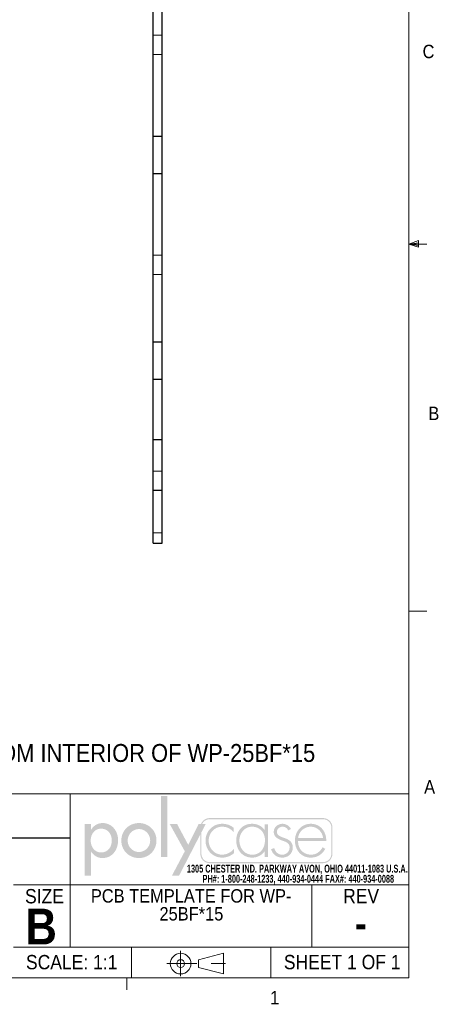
# Model space of a CAD drawing. Header units: inches. Extents: x -2.9 to 16.7, y 0 to 10.8.
# Tile 3 of 4: x 13.7 to 16.7, y 0.2 to 7.1. Entities that reach past the tile are written whole.
import ezdxf

# ---------------------------------------------------------------- set-up
doc = ezdxf.new("R2010")
doc.units = ezdxf.units.IN
doc.header["$MEASUREMENT"] = 0
for name, pattern in [('SLD-Center', [0.75, 0.6, -0.05, 0.05, -0.05]), ('SLD-Dashed', [0.075, 0.05, -0.025]), ('SLD-Solid', [0])]:
    doc.linetypes.add(name, pattern=pattern)
doc.layers.add('SLD-0', color=7, linetype='SLD-Solid')
doc.styles.add('SLDTEXTSTYLE0', font='GOTHICB.TTF', dxfattribs={"width": 0.639595})
doc.styles.add('SLDTEXTSTYLE1', font='GOTHIC.TTF', dxfattribs={"width": 0.913})
doc.styles.add('SLDTEXTSTYLE2', font='GOTHICB.TTF', dxfattribs={"width": 0.913})

# ---------------------------------------------------------------- blocks, each defined once
blk = doc.blocks.new('ThirdAngleProjectionBlock')
at = {"color": 7, "linetype": 'SLD-Center', "lineweight": 0}
for p, q in [((0.275, 0.506), (0.275, 0)), ((0, 0.253), (1.202, 0.253))]:
    blk.add_line(p, q, dxfattribs=at)
at = {"color": 7, "linetype": 'SLD-Solid', "lineweight": 0}
for p, q in [((0.632, 0.332), (1.13, 0.459)), ((1.13, 0.459), (1.13, 0.048)), ((0.632, 0.332), (0.632, 0.174)), ((0.632, 0.174), (1.13, 0.048))]:
    blk.add_line(p, q, dxfattribs=at)
for radius in [0.206, 0.0789]:
    blk.add_circle((0.275, 0.253), radius, dxfattribs=at)
blk = doc.blocks.new('SW_NOTE_0')
at = {"color": 0, "linetype": 'Continuous', "lineweight": 0, "char_height": 0.055, "attachment_point": 2, "style": 'SLDTEXTSTYLE0'}
for s, insert in [('1305 CHESTER IND. PARKWAY AVON, OHIO 44011-1083 U.S.A. ', (0.7495, 0.0703)), ('PH#: 1-800-248-1233, 440-934-0444 FAX#: 440-934-0088', (0.7564, -0.0009))]:
    blk.add_mtext(s, dxfattribs=dict(at, insert=insert))
blk = doc.blocks.new('Block2')
at = {"linetype": 'Continuous'}
blk.add_hatch(color=7, dxfattribs=at).paths.add_polyline_path([(1.559, 0.355), (1.559, 1.505), (1.44, 1.505), (1.44, 0.355)], flags=0)
h = blk.add_hatch(color=7, dxfattribs=at)
edge = h.paths.add_edge_path(flags=0)
edge.add_spline(control_points=[(0.122, 0.452), (0.17, 0.382), (0.245, 0.334), (0.333, 0.334)], knot_values=[4, 4, 4, 4, 5, 5, 5, 5], weights=[1, 1, 1, 1], degree=3, periodic=0)
edge.add_spline(control_points=[(0.333, 0.334), (0.523, 0.334), (0.629, 0.492), (0.629, 0.669)], knot_values=[3, 3, 3, 3, 4, 4, 4, 4], weights=[1, 1, 1, 1], degree=3, periodic=0)
edge.add_spline(control_points=[(0.629, 0.669), (0.629, 0.839), (0.517, 0.994), (0.338, 0.994)], knot_values=[2, 2, 2, 2, 3, 3, 3, 3], weights=[1, 1, 1, 1], degree=3, periodic=0)
edge.add_spline(control_points=[(0.338, 0.994), (0.245, 0.994), (0.171, 0.946), (0.122, 0.872)], knot_values=[1, 1, 1, 1, 2, 2, 2, 2], weights=[1, 1, 1, 1], degree=3, periodic=0)
edge.add_line((0.122, 0.872), (0.119, 0.872))
edge.add_line((0.119, 0.872), (0.119, 0.975))
edge.add_line((0.119, 0.975), (0, 0.975))
edge.add_line((0, 0.975), (0, 0))
edge.add_line((0, 0), (0.119, 0))
edge.add_line((0.119, 0), (0.119, 0.452))
edge.add_line((0.119, 0.452), (0.122, 0.452))
edge = h.paths.add_edge_path(flags=0)
edge.add_spline(control_points=[(0.113, 0.665), (0.113, 0.78), (0.185, 0.888), (0.309, 0.888), (0.437, 0.888), (0.51, 0.786), (0.51, 0.665)], knot_values=[0, 0, 0, 0, 1, 1, 1, 2, 2, 2, 2], weights=[1, 1, 1, 1, 1, 1, 1], degree=3, periodic=0)
edge.add_spline(control_points=[(0.51, 0.665), (0.51, 0.543), (0.439, 0.44), (0.309, 0.44), (0.183, 0.44), (0.113, 0.549), (0.113, 0.665)], knot_values=[2, 2, 2, 2, 3, 3, 3, 4, 4, 4, 4], weights=[1, 1, 1, 1, 1, 1, 1], degree=3, periodic=0)
h = blk.add_hatch(color=7, dxfattribs=at)
edge = h.paths.add_edge_path(flags=0)
edge.add_spline(control_points=[(0.69, 0.664), (0.69, 0.477), (0.836, 0.334), (1.022, 0.334), (1.207, 0.334), (1.353, 0.477), (1.353, 0.664)], knot_values=[0, 0, 0, 0, 1, 1, 1, 2, 2, 2, 2], weights=[1, 1, 1, 1, 1, 1, 1], degree=3, periodic=0)
edge.add_spline(control_points=[(1.353, 0.664), (1.353, 0.851), (1.207, 0.994), (1.022, 0.994), (0.836, 0.994), (0.69, 0.851), (0.69, 0.664)], knot_values=[2, 2, 2, 2, 3, 3, 3, 4, 4, 4, 4], weights=[1, 1, 1, 1, 1, 1, 1], degree=3, periodic=0)
edge = h.paths.add_edge_path(flags=0)
edge.add_spline(control_points=[(1.234, 0.664), (1.234, 0.547), (1.139, 0.448), (1.022, 0.448), (0.904, 0.448), (0.81, 0.547), (0.81, 0.664)], knot_values=[0, 0, 0, 0, 1, 1, 1, 2, 2, 2, 2], weights=[1, 1, 1, 1, 1, 1, 1], degree=3, periodic=0)
edge.add_spline(control_points=[(0.81, 0.664), (0.81, 0.782), (0.904, 0.88), (1.022, 0.88), (1.139, 0.88), (1.234, 0.782), (1.234, 0.664)], knot_values=[2, 2, 2, 2, 3, 3, 3, 4, 4, 4, 4], weights=[1, 1, 1, 1, 1, 1, 1], degree=3, periodic=0)
h = blk.add_hatch(color=7, dxfattribs=at)
edge = h.paths.add_edge_path(flags=0)
edge.add_spline(control_points=[(4.669, 0.413), (4.669, 0.316), (4.59, 0.237), (4.493, 0.237)], knot_values=[7, 7, 7, 7, 8, 8, 8, 8], weights=[1, 1, 1, 1], degree=3, periodic=0)
edge.add_line((4.493, 0.237), (2.356, 0.237))
edge.add_spline(control_points=[(2.356, 0.237), (2.259, 0.237), (2.18, 0.316), (2.18, 0.413)], knot_values=[1, 1, 1, 1, 2, 2, 2, 2], weights=[1, 1, 1, 1], degree=3, periodic=0)
edge.add_line((2.18, 0.413), (2.18, 0.781))
edge.add_line((2.18, 0.781), (1.778, 0))
edge.add_line((1.778, 0), (1.643, 0))
edge.add_line((1.643, 0), (1.887, 0.461))
edge.add_line((1.887, 0.461), (1.603, 0.975))
edge.add_line((1.603, 0.975), (1.742, 0.975))
edge.add_line((1.742, 0.975), (1.952, 0.582))
edge.add_line((1.952, 0.582), (2.146, 0.975))
edge.add_line((2.146, 0.975), (2.192, 0.975))
edge.add_spline(control_points=[(2.192, 0.975), (2.218, 1.041), (2.282, 1.087), (2.356, 1.087)], knot_values=[3.233464, 3.233464, 3.233464, 3.233464, 4, 4, 4, 4], weights=[1, 1, 1, 1], degree=3, periodic=0)
edge.add_line((2.356, 1.087), (4.493, 1.087))
edge.add_spline(control_points=[(4.493, 1.087), (4.59, 1.087), (4.669, 1.008), (4.669, 0.911)], knot_values=[5, 5, 5, 5, 6, 6, 6, 6], weights=[1, 1, 1, 1], degree=3, periodic=0)
edge.add_line((4.669, 0.911), (4.669, 0.413))
edge = h.paths.add_edge_path(flags=0)
edge.add_line((2.215, 0.975), (2.28, 0.975))
edge.add_line((2.28, 0.975), (2.201, 0.821))
edge.add_line((2.201, 0.821), (2.201, 0.413))
edge.add_spline(control_points=[(2.201, 0.413), (2.201, 0.327), (2.271, 0.258), (2.356, 0.258)], knot_values=[2, 2, 2, 2, 3, 3, 3, 3], weights=[1, 1, 1, 1], degree=3, periodic=0)
edge.add_line((2.356, 0.258), (4.493, 0.258))
edge.add_spline(control_points=[(4.493, 0.258), (4.579, 0.258), (4.649, 0.327), (4.649, 0.413)], knot_values=[4, 4, 4, 4, 5, 5, 5, 5], weights=[1, 1, 1, 1], degree=3, periodic=0)
edge.add_line((4.649, 0.413), (4.649, 0.911))
edge.add_spline(control_points=[(4.649, 0.911), (4.649, 0.997), (4.579, 1.066), (4.493, 1.066)], knot_values=[6, 6, 6, 6, 7, 7, 7, 7], weights=[1, 1, 1, 1], degree=3, periodic=0)
edge.add_line((4.493, 1.066), (2.356, 1.066))
edge.add_spline(control_points=[(2.356, 1.066), (2.293, 1.066), (2.239, 1.029), (2.215, 0.975)], knot_values=[0, 0, 0, 0, 0.732403, 0.732403, 0.732403, 0.732403], weights=[1, 1, 1, 1], degree=3, periodic=0)
h = blk.add_hatch(color=7, dxfattribs=at)
edge = h.paths.add_edge_path(flags=0)
edge.add_spline(control_points=[(2.806, 0.905), (2.745, 0.957), (2.672, 0.98), (2.593, 0.98)], knot_values=[8, 8, 8, 8, 9, 9, 9, 9], weights=[1, 1, 1, 1], degree=3, periodic=0)
edge.add_spline(control_points=[(2.593, 0.98), (2.413, 0.98), (2.278, 0.84), (2.278, 0.662)], knot_values=[7, 7, 7, 7, 8, 8, 8, 8], weights=[1, 1, 1, 1], degree=3, periodic=0)
edge.add_spline(control_points=[(2.278, 0.662), (2.278, 0.484), (2.41, 0.342), (2.592, 0.342)], knot_values=[6, 6, 6, 6, 7, 7, 7, 7], weights=[1, 1, 1, 1], degree=3, periodic=0)
edge.add_spline(control_points=[(2.592, 0.342), (2.674, 0.342), (2.752, 0.372), (2.814, 0.427)], knot_values=[5, 5, 5, 5, 6, 6, 6, 6], weights=[1, 1, 1, 1], degree=3, periodic=0)
edge.add_line((2.814, 0.427), (2.814, 0.507))
edge.add_spline(control_points=[(2.814, 0.507), (2.759, 0.44), (2.676, 0.398), (2.589, 0.398)], knot_values=[3, 3, 3, 3, 4, 4, 4, 4], weights=[1, 1, 1, 1], degree=3, periodic=0)
edge.add_spline(control_points=[(2.589, 0.398), (2.445, 0.398), (2.337, 0.523), (2.337, 0.662)], knot_values=[2, 2, 2, 2, 3, 3, 3, 3], weights=[1, 1, 1, 1], degree=3, periodic=0)
edge.add_spline(control_points=[(2.337, 0.662), (2.337, 0.802), (2.446, 0.925), (2.59, 0.925)], knot_values=[1, 1, 1, 1, 2, 2, 2, 2], weights=[1, 1, 1, 1], degree=3, periodic=0)
edge.add_spline(control_points=[(2.59, 0.925), (2.678, 0.925), (2.748, 0.889), (2.806, 0.825)], knot_values=[0, 0, 0, 0, 1, 1, 1, 1], weights=[1, 1, 1, 1], degree=3, periodic=0)
edge.add_line((2.806, 0.825), (2.806, 0.905))
h = blk.add_hatch(color=7, dxfattribs=at)
edge = h.paths.add_edge_path(flags=0)
edge.add_spline(control_points=[(3.392, 0.861), (3.34, 0.938), (3.25, 0.98), (3.156, 0.98)], knot_values=[6, 6, 6, 6, 7, 7, 7, 7], weights=[1, 1, 1, 1], degree=3, periodic=0)
edge.add_spline(control_points=[(3.156, 0.98), (2.972, 0.98), (2.857, 0.844), (2.857, 0.665)], knot_values=[5, 5, 5, 5, 6, 6, 6, 6], weights=[1, 1, 1, 1], degree=3, periodic=0)
edge.add_spline(control_points=[(2.857, 0.665), (2.857, 0.486), (2.973, 0.342), (3.159, 0.342)], knot_values=[4, 4, 4, 4, 5, 5, 5, 5], weights=[1, 1, 1, 1], degree=3, periodic=0)
edge.add_spline(control_points=[(3.159, 0.342), (3.249, 0.342), (3.347, 0.387), (3.392, 0.465)], knot_values=[3, 3, 3, 3, 4, 4, 4, 4], weights=[1, 1, 1, 1], degree=3, periodic=0)
edge.add_line((3.392, 0.465), (3.395, 0.465))
edge.add_line((3.395, 0.465), (3.395, 0.355))
edge.add_line((3.395, 0.355), (3.454, 0.355))
edge.add_line((3.454, 0.355), (3.454, 0.967))
edge.add_line((3.454, 0.967), (3.395, 0.967))
edge.add_line((3.395, 0.967), (3.395, 0.861))
edge.add_line((3.395, 0.861), (3.392, 0.861))
edge = h.paths.add_edge_path(flags=0)
edge.add_spline(control_points=[(3.398, 0.672), (3.398, 0.525), (3.314, 0.397), (3.157, 0.397), (3.009, 0.397), (2.916, 0.525), (2.916, 0.665)], knot_values=[0, 0, 0, 0, 1, 1, 1, 2, 2, 2, 2], weights=[1, 1, 1, 1, 1, 1, 1], degree=3, periodic=0)
edge.add_spline(control_points=[(2.916, 0.665), (2.916, 0.798), (3.013, 0.925), (3.153, 0.925), (3.302, 0.925), (3.398, 0.814), (3.398, 0.672)], knot_values=[2, 2, 2, 2, 3, 3, 3, 4, 4, 4, 4], weights=[1, 1, 1, 1, 1, 1, 1], degree=3, periodic=0)
h = blk.add_hatch(color=7, dxfattribs=at)
edge = h.paths.add_edge_path(flags=0)
edge.add_spline(control_points=[(3.731, 0.98), (3.793, 0.98), (3.861, 0.939), (3.887, 0.882)], knot_values=[11, 11, 11, 11, 12, 12, 12, 12], weights=[1, 1, 1, 1], degree=3, periodic=0)
edge.add_line((3.887, 0.882), (3.836, 0.856))
edge.add_spline(control_points=[(3.836, 0.856), (3.816, 0.898), (3.776, 0.925), (3.728, 0.925)], knot_values=[0, 0, 0, 0, 1, 1, 1, 1], weights=[1, 1, 1, 1], degree=3, periodic=0)
edge.add_spline(control_points=[(3.728, 0.925), (3.677, 0.925), (3.624, 0.882), (3.624, 0.829)], knot_values=[1, 1, 1, 1, 2, 2, 2, 2], weights=[1, 1, 1, 1], degree=3, periodic=0)
edge.add_spline(control_points=[(3.624, 0.829), (3.624, 0.682), (3.922, 0.754), (3.922, 0.533)], knot_values=[2, 2, 2, 2, 3, 3, 3, 3], weights=[1, 1, 1, 1], degree=3, periodic=0)
edge.add_spline(control_points=[(3.922, 0.533), (3.922, 0.42), (3.834, 0.342), (3.724, 0.342)], knot_values=[3, 3, 3, 3, 4, 4, 4, 4], weights=[1, 1, 1, 1], degree=3, periodic=0)
edge.add_spline(control_points=[(3.724, 0.342), (3.622, 0.342), (3.539, 0.404), (3.514, 0.503)], knot_values=[4, 4, 4, 4, 5, 5, 5, 5], weights=[1, 1, 1, 1], degree=3, periodic=0)
edge.add_line((3.514, 0.503), (3.572, 0.522))
edge.add_spline(control_points=[(3.572, 0.522), (3.595, 0.449), (3.644, 0.397), (3.724, 0.397)], knot_values=[6, 6, 6, 6, 7, 7, 7, 7], weights=[1, 1, 1, 1], degree=3, periodic=0)
edge.add_spline(control_points=[(3.724, 0.397), (3.801, 0.397), (3.862, 0.458), (3.862, 0.535)], knot_values=[7, 7, 7, 7, 8, 8, 8, 8], weights=[1, 1, 1, 1], degree=3, periodic=0)
edge.add_spline(control_points=[(3.862, 0.535), (3.862, 0.611), (3.804, 0.635), (3.743, 0.656)], knot_values=[8, 8, 8, 8, 9, 9, 9, 9], weights=[1, 1, 1, 1], degree=3, periodic=0)
edge.add_spline(control_points=[(3.743, 0.656), (3.659, 0.686), (3.564, 0.722), (3.564, 0.825)], knot_values=[9, 9, 9, 9, 10, 10, 10, 10], weights=[1, 1, 1, 1], degree=3, periodic=0)
edge.add_spline(control_points=[(3.564, 0.825), (3.564, 0.918), (3.642, 0.98), (3.731, 0.98)], knot_values=[10, 10, 10, 10, 11, 11, 11, 11], weights=[1, 1, 1, 1], degree=3, periodic=0)
h = blk.add_hatch(color=7, dxfattribs=at)
edge = h.paths.add_edge_path(flags=0)
edge.add_spline(control_points=[(4.554, 0.656), (4.555, 0.832), (4.445, 0.98), (4.26, 0.98)], knot_values=[6, 6, 6, 6, 7, 7, 7, 7], weights=[1, 1, 1, 1], degree=3, periodic=0)
edge.add_spline(control_points=[(4.26, 0.98), (4.081, 0.98), (3.963, 0.833), (3.963, 0.662)], knot_values=[5, 5, 5, 5, 6, 6, 6, 6], weights=[1, 1, 1, 1], degree=3, periodic=0)
edge.add_spline(control_points=[(3.963, 0.662), (3.963, 0.489), (4.078, 0.342), (4.26, 0.342)], knot_values=[4, 4, 4, 4, 5, 5, 5, 5], weights=[1, 1, 1, 1], degree=3, periodic=0)
edge.add_spline(control_points=[(4.26, 0.342), (4.38, 0.342), (4.478, 0.401), (4.534, 0.507)], knot_values=[3, 3, 3, 3, 4, 4, 4, 4], weights=[1, 1, 1, 1], degree=3, periodic=0)
edge.add_line((4.534, 0.507), (4.484, 0.537))
edge.add_spline(control_points=[(4.484, 0.537), (4.44, 0.454), (4.363, 0.398), (4.268, 0.398)], knot_values=[1, 1, 1, 1, 2, 2, 2, 2], weights=[1, 1, 1, 1], degree=3, periodic=0)
edge.add_spline(control_points=[(4.268, 0.398), (4.126, 0.398), (4.019, 0.501), (4.023, 0.656)], knot_values=[0, 0, 0, 0, 1, 1, 1, 1], weights=[1, 1, 1, 1], degree=3, periodic=0)
edge.add_line((4.023, 0.656), (4.554, 0.656))
edge = h.paths.add_edge_path(flags=0)
edge.add_spline(control_points=[(4.023, 0.712), (4.033, 0.827), (4.136, 0.925), (4.261, 0.925)], knot_values=[1, 1, 1, 1, 2, 2, 2, 2], weights=[1, 1, 1, 1], degree=3, periodic=0)
edge.add_spline(control_points=[(4.261, 0.925), (4.387, 0.925), (4.48, 0.824), (4.494, 0.712)], knot_values=[0, 0, 0, 0, 1, 1, 1, 1], weights=[1, 1, 1, 1], degree=3, periodic=0)
edge.add_line((4.494, 0.712), (4.023, 0.712))
blk = doc.blocks.new('POLYCASE LOGO')
at = {"color": 7, "linetype": 'Continuous', "xscale": 0.37, "yscale": 0.37, "zscale": 0.37}
blk.add_blockref('Block2', (0.1015, -0.5714), dxfattribs=at)
at = {"color": 7, "linetype": 'Continuous', "lineweight": 0}
blk.add_blockref('SW_NOTE_0', (0.8349, -0.5644), dxfattribs=at)
blk = doc.blocks.new('SW_NOTE_1')
at = {"layer": 'SLD-0', "color": 0, "char_height": 0.125, "attachment_point": 1, "style": 'SLDTEXTSTYLE1'}
for s, insert in [('NOTES:  ', (0, 0.1597)), ('1.', (0, -0.0407)), ('INCLUDES', (0.3937, -0.0407)), (' .030 ', (1.1725, -0.0388)), ('CLEARANCE FROM INTERIOR OF WP-25BF*15', (1.5881, -0.0407))]:
    blk.add_mtext(s, dxfattribs=dict(at, insert=insert))
blk = doc.blocks.new('SW_NOTE_4')
at = {"color": 0, "linetype": 'Continuous', "lineweight": 0, "char_height": 0.09375, "attachment_point": 2, "style": 'SLDTEXTSTYLE1'}
for s, insert in [('PCB TEMPLATE FOR WP-', (0.6929, 0.1198)), ('25BF*15', (0.6947, -0.0052))]:
    blk.add_mtext(s, dxfattribs=dict(at, insert=insert))

msp = doc.modelspace()

# ---------------------------------------------------------------- linework, layer by layer
at = {"color": 7, "linetype": 'SLD-Solid', "lineweight": 0}
for p, q in [((16.3763, 0.3921), (16.3763, 10.6421)), ((16.3763, 5.5128), (16.4434, 5.5368)), ((16.3763, 5.5128), (16.4434, 5.5218)), ((16.3763, 5.5128), (16.5013, 5.5128)), ((16.3763, 5.5128), (16.4434, 5.4902)), ((16.3763, 5.5128), (16.4434, 5.5025)), ((16.4434, 5.5368), (16.4434, 5.4902)), ((16.3763, 2.9503), (16.5013, 2.9503)), ((10.5516, 1.6753), (16.3763, 1.6753)), ((13.6175, 1.0401), (16.3763, 1.0401)), ((14.0131, 1.0401), (14.0131, 0.605)), ((15.6981, 1.0401), (15.6981, 0.605)), ((13.6175, 0.605), (16.3763, 0.605)), ((14.4407, 0.605), (14.4407, 0.3921)), ((15.4126, 0.605), (15.4126, 0.3921)), ((16.3763, 0.3921), (0.6263, 0.3921)), ((14.4073, 0.3921), (14.4073, 0.3073))]:
    msp.add_line(p, q, dxfattribs=at)
at = {"color": 7, "linetype": 'SLD-Solid', "lineweight": 30}
for p, q in [((14.5923, 6.2667), (14.5923, 7.4401)), ((14.6548, 6.2667), (14.6548, 7.4401)), ((14.5923, 6.2667), (14.6548, 6.2667)), ((14.5923, 6.0046), (14.5923, 6.2667)), ((14.6548, 6.0046), (14.6548, 6.2667)), ((14.5923, 6.0046), (14.6548, 6.0046)), ((14.5923, 4.8312), (14.5923, 6.0046)), ((14.6548, 4.8312), (14.6548, 6.0046)), ((14.5923, 4.8312), (14.6548, 4.8312)), ((14.5923, 4.5691), (14.5923, 4.8312)), ((14.6548, 4.5691), (14.6548, 4.8312)), ((14.5923, 4.5691), (14.6548, 4.5691)), ((14.5923, 4.2222), (14.5923, 4.5691)), ((14.6548, 4.2222), (14.6548, 4.5691)), ((14.5923, 4.1498), (14.5923, 4.2222)), ((14.6548, 4.1498), (14.6548, 4.2222)), ((14.5923, 4.1498), (14.6548, 4.1498)), ((14.5923, 3.8482), (14.5923, 4.1498)), ((14.6548, 3.8482), (14.6548, 4.1498)), ((14.5923, 3.4982), (14.5923, 3.8482)), ((14.6548, 3.4982), (14.6548, 3.8482)), ((14.5923, 3.4258), (14.5923, 3.4982)), ((14.6548, 3.4258), (14.6548, 3.4982)), ((14.5923, 3.4258), (14.6548, 3.4258))]:
    msp.add_line(p, q, dxfattribs=at)
at = {"color": 7, "linetype": 'SLD-Dashed', "lineweight": 0}
for p, q in [((14.6548, 6.9707), (14.5923, 6.9707)), ((14.5923, 6.8357), (14.6548, 6.8357)), ((14.6548, 5.4357), (14.5923, 5.4357)), ((14.5923, 5.3007), (14.6548, 5.3007)), ((14.6548, 3.9282), (14.5923, 3.9282)), ((14.6548, 3.7958), (14.5923, 3.7958)), ((14.5923, 3.7932), (14.6548, 3.7932)), ((14.5923, 3.4964), (14.6548, 3.4964))]:
    msp.add_line(p, q, dxfattribs=at)
at = {"layer": 'SLD-0', "lineweight": 0}
msp.add_line((14.0131, 1.0401), (14.0131, 1.6753), dxfattribs=at)
at = {"layer": 'SLD-0', "color": 7}
msp.add_line((14.0131, 1.3651), (12.0776, 1.3651), dxfattribs=at)

# ---------------------------------------------------------------- block references
at = {"color": 7, "linetype": 'Continuous'}
msp.add_blockref('POLYCASE LOGO', (14.0131, 1.6753), dxfattribs=at)
at = {"color": 7, "linetype": 'Continuous', "lineweight": 0}
msp.add_blockref('SW_NOTE_4', (14.1641, 0.8904), dxfattribs=at)
at = {"color": 7, "linetype": 'Continuous', "xscale": 0.35, "yscale": 0.35, "zscale": 0.35}
msp.add_blockref('ThirdAngleProjectionBlock', (14.6875, 0.4018), dxfattribs=at)
at = {"layer": 'SLD-0'}
msp.add_blockref('SW_NOTE_1', (10.7509, 2.064), dxfattribs=at)

# ---------------------------------------------------------------- texts
at = {"color": 7, "linetype": 'Continuous', "lineweight": 0}
for s, insert, char_height, attachment_point, style in [('C', (16.4712, 6.904), 0.0937, 1, 'SLDTEXTSTYLE1'), ('B', (16.5115, 4.378), 0.0937, 1, 'SLDTEXTSTYLE1'), ('A', (16.4821, 1.7715), 0.0937, 1, 'SLDTEXTSTYLE1'), ('SIZE', (13.6983, 1.0111), 0.1, 1, 'SLDTEXTSTYLE1'), ('REV', (15.917, 1.012), 0.1, 1, 'SLDTEXTSTYLE1'), ('B', (13.8105, 0.874), 0.25, 2, 'SLDTEXTSTYLE2'), ('-', (16.0404, 0.872), 0.2, 2, 'SLDTEXTSTYLE2'), ('SCALE: 1:1', (13.7049, 0.5509), 0.1, 1, 'SLDTEXTSTYLE1'), ('SHEET 1 OF 1', (15.5035, 0.5513), 0.1, 1, 'SLDTEXTSTYLE1'), ('1', (15.4083, 0.3003), 0.0937, 1, 'SLDTEXTSTYLE1')]:
    msp.add_mtext(s, dxfattribs=dict(at, insert=insert, char_height=char_height, attachment_point=attachment_point, style=style))

doc.saveas('drawing.dxf')
